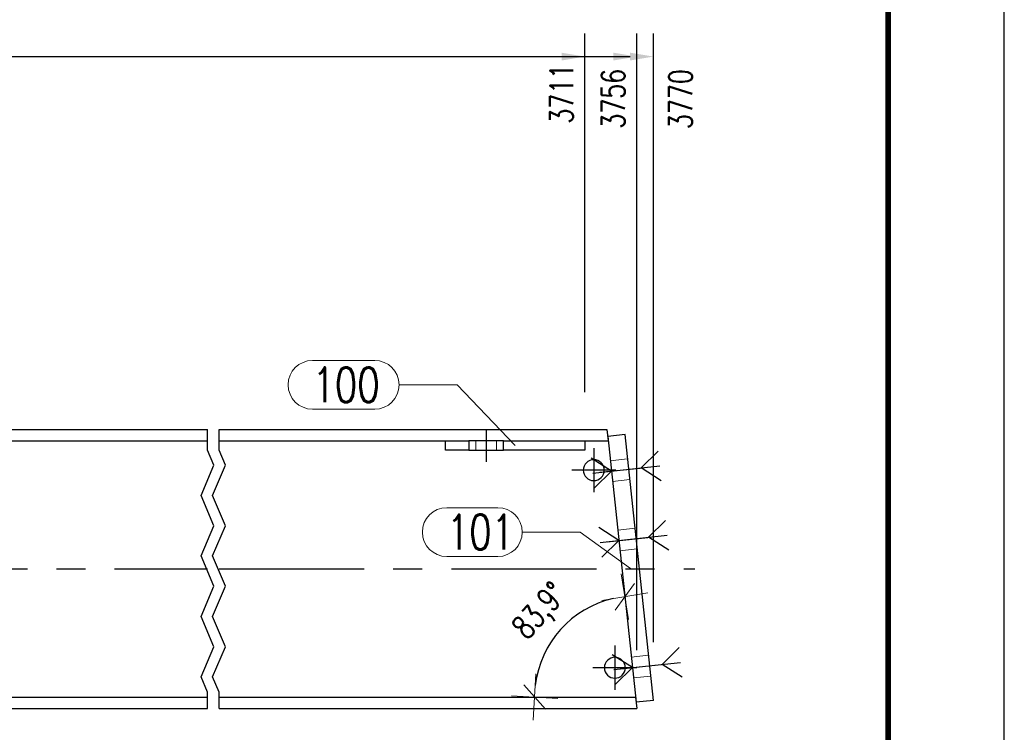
# Model space of a CAD drawing. Header units: millimetres. Extents: x 3536 to 4290, y 11030 to 11491.
# Tile 101 of 102: x 4203 to 4288, y 11366 to 11427. Entities that reach past the tile are written whole.
import ezdxf

# ---------------------------------------------------------------- set-up
doc = ezdxf.new("R2010")
doc.units = ezdxf.units.MM
doc.header["$LTSCALE"] = 10
doc.linetypes.add('HIDDEN', pattern=[0.375, 0.25, -0.125])
doc.linetypes.add('MITTE', pattern=[2, 1.25, -0.25, 0.25, -0.25])
doc.layers.get('Defpoints').update_dxf_attribs({"color": 1})
doc.layers.add('_FORMATKA', color=8, linetype='Continuous', plot=False)
for name, color, linetype, lineweight in [('_RAMKA', 7, 'Continuous', 35), ('PS_DIM', 4, 'Continuous', 13), ('PS_Hidden', 2, 'HIDDEN', 9), ('PS_Pos', 1, 'Continuous', 15), ('PS_SOLID', 7, 'Continuous', 30)]:
    doc.layers.add(name, color=color, linetype=linetype, lineweight=lineweight)
for name, color, linetype in [('PS_BOLT', 4, 'Continuous'), ('PS_MID', 5, 'MITTE'), ('PS_SHAPE', 3, 'Continuous')]:
    doc.layers.add(name, color=color, linetype=linetype)
doc.styles.add('simplex', font='simplex.shx', dxfattribs={"width": 0.75})
doc.dimstyles.new('1_10_GŁ_DS1-LS10', dxfattribs={"dimtxt": 2, "dimasz": 2, "dimexe": 2, "dimexo": 5, "dimgap": 1, "dimtad": 1, "dimjust": 4, "dimdec": 0, "dimlfac": 10, "dimtxsty": 'simplex', "dimblk1": 'NONE', "dimsah": 1, "dimcen": 2, "dimclrd": 256, "dimclre": 256, "dimclrt": 3, "dimadec": 1, "dimazin": 0, "dimtfac": 1, "dimtdec": 0, "dimtmove": 2, "dimatfit": 3, "dimfxl": 1, "dimarcsym": 0})
doc.dimstyles.new('1_10_SC', dxfattribs={"dimtxt": 2, "dimasz": 1, "dimexe": 1, "dimexo": 1, "dimgap": 1, "dimtad": 1, "dimdec": 0, "dimlfac": 10, "dimtxsty": 'simplex', "dimblk": 'dimznak', "dimcen": 2, "dimclrd": 256, "dimclre": 256, "dimclrt": 3, "dimadec": 1, "dimazin": 0, "dimtfac": 1, "dimtdec": 0, "dimtix": 1, "dimtmove": 2, "dimatfit": 3, "dimldrblk": 'dim-grot', "dimfxl": 1, "dimarcsym": 0})

# ---------------------------------------------------------------- blocks, each defined once
blk = doc.blocks.new('dimznak')
at = {"color": 0}
for points in [[(0, 2), (0, -2)], [(-2, 0), (2, 0)]]:
    blk.add_lwpolyline(points, dxfattribs=at)
at = {"color": 2}
blk.add_lwpolyline([(1, 1), (-1, -1)], dxfattribs=at)
blk = doc.blocks.new('*D20')
at = {"layer": 'Defpoints', "color": 0, "transparency": 16777216}
for p in [(4253.797, 11391.103), (4251.328, 11375.872), (4220.338, 11368.679), (4256.19, 11368.679), (4256.238, 11368.233)]:
    blk.add_point(p, dxfattribs=at)
at = {"layer": 'PS_DIM', "lineweight": -2, "transparency": 16777216}
blk.add_arc((4256.19, 11368.679), 8.682, 102.69503, 173.39698, dxfattribs=at)
for p, rotation in [((4255.269, 11377.312), 9.393515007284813), ((4247.508, 11368.679), 266.6984877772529)]:
    blk.add_blockref('dimznak', p, dxfattribs=dict(at, rotation=rotation))
at = {"layer": 'PS_DIM', "color": 3, "transparency": 16777216, "insert": (4248.104, 11375.948), "char_height": 2, "attachment_point": 5, "rotation": 48.046, "style": 'simplex'}
blk.add_mtext('83,9°', dxfattribs=at)
blk = doc.blocks.new('dim-grot')
blk.add_hatch(color=256).paths.add_polyline_path([(0, 0), (-2, 0.5), (-2, -0.5)])
blk.add_lwpolyline([(0, 0), (-2, 0.5), (-2, -0.5), (0, 0)])
blk = doc.blocks.new('*D142')
at = {"layer": 'Defpoints', "color": 0, "transparency": 16777216}
for p in [(4251.838, 11423.786), (4251.838, 11389.919), (4137.733, 11367.699)]:
    blk.add_point(p, dxfattribs=at)
at = {"layer": 'PS_DIM', "lineweight": -2, "transparency": 16777216}
for p, q in [((4137.733, 11372.699), (4137.733, 11425.786)), ((4251.838, 11394.919), (4251.838, 11425.786)), ((4137.733, 11423.786), (4249.838, 11423.786))]:
    blk.add_line(p, q, dxfattribs=at)
at = {"layer": 'PS_DIM', "transparency": 16777216}
blk.add_solid([(4249.838, 11424.119), (4249.838, 11423.452), (4251.838, 11423.786)], dxfattribs=at)
at = {"layer": 'PS_DIM', "color": 3, "transparency": 16777216, "insert": (4249.818, 11420.587), "char_height": 2, "attachment_point": 5, "rotation": 90, "style": 'simplex'}
blk.add_mtext('3711', dxfattribs=at)
blk = doc.blocks.new('_None')
blk = doc.blocks.new('*D143')
at = {"layer": 'Defpoints', "color": 0, "transparency": 16777216}
for p in [(4256.295, 11423.786), (4137.733, 11367.699), (4256.295, 11367.699)]:
    blk.add_point(p, dxfattribs=at)
at = {"layer": 'PS_DIM', "lineweight": -2, "transparency": 16777216}
for p, q in [((4137.733, 11372.699), (4137.733, 11425.786)), ((4256.295, 11372.699), (4256.295, 11425.786)), ((4137.733, 11423.786), (4254.295, 11423.786))]:
    blk.add_line(p, q, dxfattribs=at)
at = {"layer": 'PS_DIM', "transparency": 16777216}
blk.add_solid([(4254.295, 11424.119), (4254.295, 11423.452), (4256.295, 11423.786)], dxfattribs=at)
at = {"layer": 'PS_DIM', "color": 3, "transparency": 16777216, "insert": (4254.275, 11420.158), "char_height": 2, "attachment_point": 5, "rotation": 90, "style": 'simplex'}
blk.add_mtext('3756', dxfattribs=at)
blk = doc.blocks.new('*D144')
at = {"layer": 'Defpoints', "color": 0, "transparency": 16777216}
for p in [(4257.729, 11423.786), (4257.729, 11368.392), (4137.733, 11367.699)]:
    blk.add_point(p, dxfattribs=at)
at = {"layer": 'PS_DIM', "lineweight": -2, "transparency": 16777216}
for p, q in [((4137.733, 11372.699), (4137.733, 11425.786)), ((4257.729, 11373.392), (4257.729, 11425.786)), ((4137.733, 11423.786), (4255.729, 11423.786))]:
    blk.add_line(p, q, dxfattribs=at)
at = {"layer": 'PS_DIM', "transparency": 16777216}
blk.add_solid([(4255.729, 11424.119), (4255.729, 11423.452), (4257.729, 11423.786)], dxfattribs=at)
at = {"layer": 'PS_DIM', "color": 3, "transparency": 16777216, "insert": (4260.065, 11420.123), "char_height": 2, "attachment_point": 5, "rotation": 90, "style": 'simplex'}
blk.add_mtext('3770', dxfattribs=at)
blk = doc.blocks.new('*X724')
at = {"color": 30, "linetype": 'Continuous'}
for p, q in [((4255.919, 11371.216), (4254.193, 11372.319)), ((4258.486, 11371.49), (4259.941, 11372.932)), ((4254.328, 11371.046), (4260.077, 11371.659)), ((4260.213, 11370.387), (4258.486, 11371.49)), ((4254.464, 11369.773), (4255.919, 11371.216))]:
    blk.add_line(p, q, dxfattribs=at)
blk = doc.blocks.new('*X726')
at = {"color": 30, "linetype": 'Continuous'}
for p, q in [((4254.752, 11382.154), (4253.025, 11383.257)), ((4257.319, 11382.428), (4258.774, 11383.87)), ((4253.161, 11381.984), (4258.91, 11382.597)), ((4259.046, 11381.325), (4257.319, 11382.428)), ((4253.297, 11380.711), (4254.752, 11382.154))]:
    blk.add_line(p, q, dxfattribs=at)
blk = doc.blocks.new('*X729')
at = {"color": 30, "linetype": 'Continuous'}
for p, q in [((4255.919, 11371.216), (4254.193, 11372.319)), ((4258.486, 11371.49), (4259.941, 11372.932)), ((4254.328, 11371.046), (4260.077, 11371.659)), ((4260.213, 11370.387), (4258.486, 11371.49)), ((4254.464, 11369.773), (4255.919, 11371.216))]:
    blk.add_line(p, q, dxfattribs=at)
blk = doc.blocks.new('*X730')
at = {"color": 1}
for p, q in [((4219.338, 11389.916), (4219.338, 11391.699)), ((4220.338, 11389.916), (4220.338, 11391.699)), ((4219.888, 11388.616), (4219.338, 11389.916)), ((4220.888, 11388.616), (4220.338, 11389.916)), ((4218.788, 11386.015), (4219.888, 11388.616)), ((4219.788, 11386.015), (4220.888, 11388.616)), ((4219.888, 11383.415), (4218.788, 11386.015)), ((4220.888, 11383.415), (4219.788, 11386.015)), ((4218.788, 11380.814), (4219.888, 11383.415)), ((4219.788, 11380.814), (4220.888, 11383.415)), ((4219.888, 11378.213), (4218.788, 11380.814)), ((4220.888, 11378.213), (4219.788, 11380.814)), ((4218.788, 11375.613), (4219.888, 11378.213)), ((4219.788, 11375.613), (4220.888, 11378.213)), ((4219.888, 11373.012), (4218.788, 11375.613)), ((4220.888, 11373.012), (4219.788, 11375.613)), ((4218.788, 11370.411), (4219.888, 11373.012)), ((4219.788, 11370.411), (4220.888, 11373.012)), ((4219.338, 11369.111), (4218.788, 11370.411)), ((4220.338, 11369.111), (4219.788, 11370.411)), ((4219.338, 11367.699), (4219.338, 11369.111)), ((4220.338, 11367.699), (4220.338, 11369.111))]:
    blk.add_line(p, q, dxfattribs=at)
at = {"layer": 'PS_Hidden', "color": 2, "linetype": 'HIDDEN'}
for p, q in [((4242.438, 11389.919), (4242.438, 11390.719)), ((4244.238, 11389.919), (4244.238, 11390.719)), ((4255.511, 11389.174), (4254.02, 11389.015)), ((4255.702, 11387.384), (4254.211, 11387.225)), ((4256.148, 11383.208), (4254.657, 11383.049)), ((4256.339, 11381.418), (4254.848, 11381.259)), ((4257.315, 11372.27), (4255.824, 11372.111)), ((4257.506, 11370.48), (4256.015, 11370.321))]:
    blk.add_line(p, q, dxfattribs=at)
at = {"layer": 'PS_MID', "color": 5, "linetype": 'MITTE'}
for p, q in [((4243.338, 11391.719), (4243.338, 11388.919)), ((4243.338, 11391.719), (4243.338, 11388.919)), ((4252.598, 11390.099), (4252.598, 11386.299)), ((4253.121, 11388.014), (4256.601, 11388.385)), ((4253.121, 11388.014), (4256.601, 11388.385)), ((4254.498, 11388.199), (4250.698, 11388.199)), ((4253.758, 11382.047), (4257.238, 11382.419)), ((4253.758, 11382.047), (4257.238, 11382.419)), ((4171.338, 11379.699), (4219.338, 11379.699)), ((4220.338, 11379.699), (4261.295, 11379.699)), ((4254.413, 11373.099), (4254.413, 11369.299)), ((4254.925, 11371.11), (4258.405, 11371.481)), ((4254.925, 11371.11), (4258.405, 11371.481)), ((4256.313, 11371.199), (4252.513, 11371.199))]:
    blk.add_line(p, q, dxfattribs=at)
at = {"layer": 'PS_SOLID', "color": 7, "linetype": 'Continuous'}
for p, q in [((4199.838, 11391.699), (4219.338, 11391.699)), ((4220.338, 11391.699), (4253.733, 11391.699)), ((4253.733, 11391.699), (4253.838, 11390.719)), ((4255.288, 11391.262), (4253.797, 11391.103)), ((4253.797, 11391.103), (4256.238, 11368.233)), ((4257.729, 11368.392), (4255.288, 11391.262)), ((4171.338, 11390.719), (4219.338, 11390.719)), ((4220.338, 11390.719), (4239.838, 11390.719)), ((4239.838, 11389.919), (4239.838, 11390.719)), ((4239.838, 11390.719), (4241.838, 11390.719)), ((4241.838, 11390.719), (4241.838, 11389.919)), ((4244.838, 11390.719), (4241.838, 11390.719)), ((4244.838, 11389.919), (4244.838, 11390.719)), ((4244.838, 11390.719), (4251.838, 11390.719)), ((4251.838, 11390.719), (4251.838, 11389.919)), ((4251.838, 11390.719), (4253.838, 11390.719)), ((4241.838, 11389.919), (4239.838, 11389.919)), ((4241.838, 11389.919), (4244.838, 11389.919)), ((4251.838, 11389.919), (4244.838, 11389.919)), ((4171.338, 11368.679), (4219.338, 11368.679)), ((4220.338, 11368.679), (4256.19, 11368.679)), ((4256.19, 11368.679), (4256.295, 11367.699)), ((4257.729, 11368.392), (4256.238, 11368.233)), ((4171.338, 11367.699), (4219.338, 11367.699)), ((4220.338, 11367.699), (4256.295, 11367.699))]:
    blk.add_line(p, q, dxfattribs=at)
at = {"layer": 'PS_SOLID', "color": 7, "extrusion": (0, 0, -1)}
for centre in [(-4252.598, 11388.199), (-4254.413, 11371.199)]:
    blk.add_circle(centre, 0.9, dxfattribs=at)
blk = doc.blocks.new('*X731')
at = {"color": 30, "linetype": 'Continuous'}
for p, q in [((4254.115, 11388.12), (4252.388, 11389.223)), ((4256.682, 11388.394), (4258.137, 11389.836)), ((4252.524, 11387.95), (4258.273, 11388.563)), ((4258.409, 11387.291), (4256.682, 11388.394)), ((4252.66, 11386.677), (4254.115, 11388.12))]:
    blk.add_line(p, q, dxfattribs=at)
blk = doc.blocks.new('*X732')
at = {"color": 30, "linetype": 'Continuous'}
for p, q in [((4254.115, 11388.12), (4252.388, 11389.223)), ((4256.682, 11388.394), (4258.137, 11389.836)), ((4252.524, 11387.95), (4258.273, 11388.563)), ((4258.409, 11387.291), (4256.682, 11388.394)), ((4252.66, 11386.677), (4254.115, 11388.12))]:
    blk.add_line(p, q, dxfattribs=at)
blk = doc.blocks.new('*X733')
at = {"color": 30, "linetype": 'Continuous'}
for p, q in [((4254.752, 11382.154), (4253.025, 11383.257)), ((4257.319, 11382.428), (4258.774, 11383.87)), ((4253.161, 11381.984), (4258.91, 11382.597)), ((4259.046, 11381.325), (4257.319, 11382.428)), ((4253.297, 11380.711), (4254.752, 11382.154))]:
    blk.add_line(p, q, dxfattribs=at)
blk = doc.blocks.new('*X734')
at = {"color": 1}
for p, q in [((4228.385, 11397.642), (4233.742, 11397.642)), ((4235.842, 11395.542), (4240.842, 11395.542)), ((4245.838, 11390.319), (4240.842, 11395.542)), ((4228.385, 11393.442), (4233.742, 11393.442))]:
    blk.add_line(p, q, dxfattribs=at)
for centre, start, end in [((4228.385, 11395.542), 90, 270), ((4233.742, 11395.542), 270, 90)]:
    blk.add_arc(centre, 2.1, start, end, dxfattribs=at)
at = {"color": 2, "style": 'simplex', "width": 0.75}
blk.add_text('100', height=3, dxfattribs=at).set_placement((4228.385, 11394.042))
blk = doc.blocks.new('*X735')
at = {"color": 1}
for p, q in [((4228.385, 11397.642), (4233.742, 11397.642)), ((4235.842, 11395.542), (4240.842, 11395.542)), ((4245.838, 11390.319), (4240.842, 11395.542)), ((4228.385, 11393.442), (4233.742, 11393.442))]:
    blk.add_line(p, q, dxfattribs=at)
for centre, start, end in [((4228.385, 11395.542), 90, 270), ((4233.742, 11395.542), 270, 90)]:
    blk.add_arc(centre, 2.1, start, end, dxfattribs=at)
at = {"color": 2, "style": 'simplex', "width": 0.75}
blk.add_text('100', height=3, dxfattribs=at).set_placement((4228.385, 11394.042))
blk = doc.blocks.new('*X739')
at = {"color": 1}
for p, q in [((4239.946, 11384.971), (4244.339, 11384.971)), ((4246.439, 11382.871), (4251.439, 11382.871)), ((4255.763, 11379.747), (4251.439, 11382.871)), ((4239.946, 11380.771), (4244.339, 11380.771))]:
    blk.add_line(p, q, dxfattribs=at)
for centre, start, end in [((4239.946, 11382.871), 90, 270), ((4244.339, 11382.871), 270, 90)]:
    blk.add_arc(centre, 2.1, start, end, dxfattribs=at)
at = {"color": 2, "style": 'simplex', "width": 0.75}
blk.add_text('101', height=3, dxfattribs=at).set_placement((4239.946, 11381.371))

msp = doc.modelspace()

# ---------------------------------------------------------------- linework, layer by layer
at = {"layer": '_FORMATKA', "lineweight": -3}
msp.add_lwpolyline([(3537.939, 11042.152), (4287.939, 11042.152), (4287.939, 11462.152), (3537.939, 11462.152)], close=True, dxfattribs=at)
at = {"layer": '_RAMKA', "lineweight": -3, "const_width": 0.5}
msp.add_lwpolyline([(3567.939, 11052.152), (4277.939, 11052.152), (4277.939, 11452.152), (3567.939, 11452.152)], close=True, dxfattribs=at)

# ---------------------------------------------------------------- block references
at = {"layer": 'PS_BOLT', "color": 30}
for name in ['*X731', '*X732', '*X726', '*X733', '*X724', '*X729']:
    msp.add_blockref(name, (0, 0), dxfattribs=at)
at = {"layer": 'PS_Pos'}
for name in ['*X734', '*X735', '*X739']:
    msp.add_blockref(name, (0, 0), dxfattribs=at)
at = {"layer": 'PS_SHAPE'}
msp.add_blockref('*X730', (0, 0), dxfattribs=at)

# ---------------------------------------------------------------- dimensions: what is measured, and where the dimension line sits
at = {"layer": 'PS_DIM'}
for base, p2, text, picture, middle in [((4251.838, 11423.786), (4251.838, 11389.919), '3711', '*D142', (4249.818, 11420.587)), ((4256.295, 11423.786), (4256.295, 11367.699), '3756', '*D143', (4254.275, 11420.158)), ((4257.729, 11423.786), (4257.729, 11368.392), '3770', '*D144', (4260.065, 11420.123))]:
    dim = msp.add_linear_dim(base=base, p1=(4137.733, 11367.699), p2=p2, text=text, dimstyle='1_10_GŁ_DS1-LS10', dxfattribs=at)
    dim.commit()
    dim.dimension.update_dxf_attribs({"geometry": picture, "text_midpoint": middle, "dimtype": 128, "text_rotation": 90})
dim = msp.add_angular_dim_2l(base=(4251.328, 11375.872), line1=((4253.797, 11391.103), (4256.238, 11368.233)), line2=((4220.338, 11368.679), (4256.19, 11368.679)), dimstyle='1_10_SC', dxfattribs=at)
dim.commit()
dim.dimension.update_dxf_attribs({"geometry": '*D20', "text_midpoint": (4248.104, 11375.948)})

doc.saveas('drawing.dxf')
